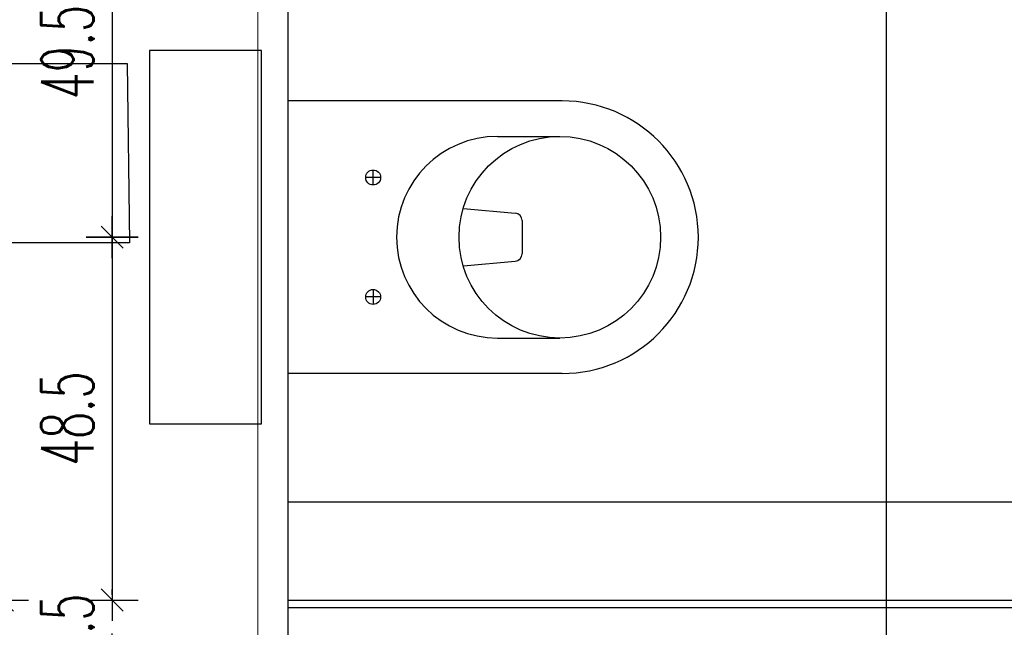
# Model space of a CAD drawing. Header units: centimetres. Extents: x -15121 to 30567, y -60641 to 0.
# Tile 132 of 256: x 6026 to 6157, y -24979 to -24898. Entities that reach past the tile are written whole.
import ezdxf

# ---------------------------------------------------------------- set-up
doc = ezdxf.new("R2010")
doc.units = ezdxf.units.CM
doc.header["$LTSCALE"] = 60
for name, color, linetype in [('AIKA podłoga wc pod meble', 8, 'Continuous'), ('AIKA sanitariaty', 7, 'Continuous'), ('AIKA widoki wymiarowanie', 7, 'Continuous'), ('AIKA widokowe', 7, 'Continuous'), ('AIKA ŚCIANA', 8, 'Continuous')]:
    doc.layers.add(name, color=color, linetype=linetype)
doc.layers.add('opisy', color=1, linetype='Continuous', lineweight=15)
doc.styles.add('wymiar', font='txt.shx', dxfattribs={"width": 0.6})
doc.dimstyles.new('Dwudziestka', dxfattribs={"dimtxt": 7, "dimasz": 0.7, "dimexe": 5, "dimexo": 0, "dimgap": 2.5, "dimtad": 1, "dimtoh": 1, "dimdec": 3, "dimrnd": 0.5, "dimdsep": 46, "dimtxsty": 'wymiar', "dimblk": 'znacznik', "dimcen": 0, "dimdle": 5, "dimse1": 1, "dimse2": 1, "dimclrd": 256, "dimclre": 256, "dimclrt": 256, "dimadec": 0, "dimazin": 0, "dimtfac": 0.4, "dimtdec": 3, "dimtix": 1, "dimtofl": 0, "dimtmove": 2, "dimatfit": 3, "dimldrblk": 'znacznik', "dimfxl": 1, "dimtolj": 1, "dimarcsym": 0})

# ---------------------------------------------------------------- blocks, each defined once
blk = doc.blocks.new('toaleta top')
at = {"layer": 'AIKA sanitariaty'}
for p, q in [((-18.25, 39.75), (-18.25, 3)), ((18.25, 39.75), (18.25, 3)), ((-13.5, 31.08), (-13.5, 39.45)), ((13.5, 31.08), (13.5, 39.45)), ((-2.22, 34.39), (2.22, 34.39)), ((-3.85, 26.52), (-3.22, 33.48)), ((3.85, 26.52), (3.22, 33.48)), ((-8, 15.44), (-8, 13.44)), ((8, 15.44), (8, 13.44)), ((-7, 14.44), (-9, 14.44)), ((7, 14.44), (9, 14.44)), ((-18.25, 3), (18.25, 3)), ((25, -0.5), (-25, -0.5)), ((-25, -0.5), (-25, -15.5)), ((25, -15.5), (25, -0.5)), ((-25, -15.5), (25, -15.5))]:
    blk.add_line(p, q, dxfattribs=at)
for centre, radius in [((0, 39.45), 13.5), ((-8, 14.44), 1), ((8, 14.44), 1)]:
    blk.add_circle(centre, radius, dxfattribs=at)
for centre, radius, start, end in [((0, 39.75), 18.25, 0, 180), ((-2.22, 33.39), 1, 90, 174.822), ((2.22, 33.39), 1, 5.178, 90), ((0, 31.08), 13.5, 180, 0)]:
    blk.add_arc(centre, radius, start, end, dxfattribs=at)
blk = doc.blocks.new('sl parawan')
at = {"layer": 'AIKA widokowe'}
for p, q in [((57.5, -101.15), (-52.65, -101.15)), ((57.5, -102.15), (-58.15, -102.15))]:
    blk.add_line(p, q, dxfattribs=at)
blk = doc.blocks.new('znacznik')
at = {"color": 0}
for points in [[(0, -5), (0, 5)], [(-4, 0), (4, 0)]]:
    blk.add_lwpolyline(points, dxfattribs=at)
at = {"color": 1}
blk.add_lwpolyline([(-2.12, -2.12), (2.12, 2.12)], dxfattribs=at)
blk = doc.blocks.new('*D6157')
at = {"layer": 'AIKA widoki wymiarowanie', "lineweight": -2}
blk.add_line((6037.95, -24877.88), (6037.95, -24926.04), dxfattribs=at)
at = {"layer": 'Defpoints', "color": 0}
for p in [(6071.2, -24877.18), (6037.95, -24926.74), (6076.05, -24926.74)]:
    blk.add_point(p, dxfattribs=at)
at = {"layer": 'AIKA widoki wymiarowanie', "linetype": 'ByBlock', "lineweight": -2, "xscale": 0.7, "yscale": 0.7, "zscale": 0.7}
for p, rotation in [((6037.95, -24877.18), 90), ((6037.95, -24926.74), 270)]:
    blk.add_blockref('znacznik', p, dxfattribs=dict(at, rotation=rotation))
at = {"layer": 'AIKA widoki wymiarowanie', "insert": (6031.95, -24901.96), "char_height": 7, "attachment_point": 5, "rotation": 90, "style": 'wymiar'}
blk.add_mtext('\\A1;49.5', dxfattribs=at)
blk = doc.blocks.new('*D6158')
at = {"layer": 'AIKA widoki wymiarowanie', "lineweight": -2}
blk.add_line((6037.95, -24927.44), (6037.95, -24974.63), dxfattribs=at)
at = {"layer": 'Defpoints', "color": 0}
for p in [(6076.05, -24926.74), (6037.95, -24975.33), (6071.2, -24975.33)]:
    blk.add_point(p, dxfattribs=at)
at = {"layer": 'AIKA widoki wymiarowanie', "linetype": 'ByBlock', "lineweight": -2, "xscale": 0.7, "yscale": 0.7, "zscale": 0.7}
for p, rotation in [((6037.95, -24926.74), 90), ((6037.95, -24975.33), 270)]:
    blk.add_blockref('znacznik', p, dxfattribs=dict(at, rotation=rotation))
at = {"layer": 'AIKA widoki wymiarowanie', "insert": (6031.95, -24951.04), "char_height": 7, "attachment_point": 5, "rotation": 90, "style": 'wymiar'}
blk.add_mtext('\\A1;48.5', dxfattribs=at)
blk = doc.blocks.new('*D6159')
at = {"layer": 'AIKA widoki wymiarowanie', "lineweight": -2}
for p, q in [((6037.95, -24974.63), (6037.95, -24973.93)), ((6037.95, -24983.33), (6037.95, -24984.03))]:
    blk.add_line(p, q, dxfattribs=at)
at = {"layer": 'Defpoints', "color": 0}
for p in [(6071.2, -24975.33), (6037.95, -24982.63), (6071.2, -24982.63)]:
    blk.add_point(p, dxfattribs=at)
at = {"layer": 'AIKA widoki wymiarowanie', "linetype": 'ByBlock', "lineweight": -2, "xscale": 0.7, "yscale": 0.7, "zscale": 0.7}
for p, rotation in [((6037.95, -24975.33), 270), ((6037.95, -24982.63), 90)]:
    blk.add_blockref('znacznik', p, dxfattribs=dict(at, rotation=rotation))
at = {"layer": 'AIKA widoki wymiarowanie', "insert": (6031.95, -24978.98), "char_height": 7, "attachment_point": 5, "rotation": 90, "style": 'wymiar'}
blk.add_mtext('\\A1;7.5', dxfattribs=at)
blk = doc.blocks.new('*D5945')
at = {"layer": 'AIKA widoki wymiarowanie', "lineweight": -2}
blk.add_line((6023.25, -24877.88), (6023.25, -24974.63), dxfattribs=at)
at = {"layer": 'Defpoints', "color": 0}
for p in [(6071.2, -24877.18), (6023.25, -24975.33), (6071.2, -24975.33)]:
    blk.add_point(p, dxfattribs=at)
at = {"layer": 'AIKA widoki wymiarowanie', "linetype": 'ByBlock', "lineweight": -2, "xscale": 0.7, "yscale": 0.7, "zscale": 0.7}
for p, rotation in [((6023.25, -24877.18), 90), ((6023.25, -24975.33), 270)]:
    blk.add_blockref('znacznik', p, dxfattribs=dict(at, rotation=rotation))
at = {"layer": 'AIKA widoki wymiarowanie', "insert": (6017.25, -24926.25), "char_height": 7, "attachment_point": 5, "rotation": 90, "style": 'wymiar'}
blk.add_mtext('\\A1;98', dxfattribs=at)
blk = doc.blocks.new('*D5946')
at = {"layer": 'AIKA widoki wymiarowanie', "lineweight": -2}
for p, q in [((6023.25, -24974.63), (6023.25, -24973.93)), ((6023.25, -24983.33), (6023.25, -24984.03))]:
    blk.add_line(p, q, dxfattribs=at)
at = {"layer": 'Defpoints', "color": 0}
for p in [(6071.2, -24975.33), (6023.25, -24982.63), (6071.2, -24982.63)]:
    blk.add_point(p, dxfattribs=at)
at = {"layer": 'AIKA widoki wymiarowanie', "linetype": 'ByBlock', "lineweight": -2, "xscale": 0.7, "yscale": 0.7, "zscale": 0.7}
for p, rotation in [((6023.25, -24975.33), 270), ((6023.25, -24982.63), 90)]:
    blk.add_blockref('znacznik', p, dxfattribs=dict(at, rotation=rotation))
at = {"layer": 'AIKA widoki wymiarowanie', "insert": (6017.25, -24978.98), "char_height": 7, "attachment_point": 5, "rotation": 90, "style": 'wymiar'}
blk.add_mtext('\\A1;7.5', dxfattribs=at)
blk = doc.blocks.new('*D6166')
at = {"layer": 'AIKA widoki wymiarowanie', "lineweight": -2, "transparency": 16777216}
blk.add_line((6003.58, -25084.78), (6003.58, -24662.19), dxfattribs=at)
at = {"layer": 'Defpoints', "color": 0, "transparency": 16777216}
for p in [(6003.58, -24661.49), (6061.46, -24661.49), (6064.1, -25085.48)]:
    blk.add_point(p, dxfattribs=at)
at = {"layer": 'AIKA widoki wymiarowanie', "lineweight": -2, "transparency": 16777216, "xscale": 0.7, "yscale": 0.7, "zscale": 0.7}
for p, rotation in [((6003.58, -24661.49), 90), ((6003.58, -25085.48), 270)]:
    blk.add_blockref('znacznik', p, dxfattribs=dict(at, rotation=rotation))
at = {"layer": 'AIKA widoki wymiarowanie', "transparency": 16777216, "insert": (5997.58, -24873.49), "char_height": 7, "attachment_point": 5, "rotation": 90, "style": 'wymiar'}
blk.add_mtext('\\A1;424', dxfattribs=at)

msp = doc.modelspace()

# ---------------------------------------------------------------- linework, layer by layer
at = {"layer": 'AIKA podłoga wc pod meble'}
for p, q in [((6141.6623, -25085.4802), (6141.6623, -24661.4802)), ((6141.6623, -25085.4802), (6141.6623, -24661.4802)), ((6506.4623, -24962.2356), (6061.4623, -24962.2356)), ((6506.4623, -24962.2356), (6061.4623, -24962.2356))]:
    msp.add_line(p, q, dxfattribs=at)
msp.add_lwpolyline([(6471.9623, -24641.4802), (6471.9623, -24661.4802), (6386.9623, -24661.4802), (6386.9623, -24672.9802), (6368.9623, -24672.9802), (6368.9623, -24661.4802), (6061.4623, -24661.4802), (6061.4623, -25085.4802), (6506.4623, -25085.4802), (6506.4623, -24930.4802), (6350.4623, -24930.4802), (6350.4623, -24864.3728), (6368.9623, -24864.3728), (6368.9623, -24762.9802), (6386.9623, -24762.9802), (6386.9623, -24900.4802), (6668.9623, -24900.4802), (6668.9623, -24661.4802), (6572.9623, -24661.4802), (6572.9623, -24641.4802)], close=True, dxfattribs=at)
msp.add_lwpolyline([(6471.9623, -24641.4802), (6471.9623, -24661.4802), (6386.9623, -24661.4802), (6386.9623, -24672.9802), (6368.9623, -24672.9802), (6368.9623, -24661.4802), (6061.4623, -24661.4802), (6061.4623, -25085.4802), (6506.4623, -25085.4802), (6506.4623, -24930.4802), (6350.4623, -24930.4802), (6350.4623, -24864.3728), (6368.9623, -24864.3728), (6368.9623, -24762.9802), (6386.9623, -24762.9802), (6386.9623, -24900.4802), (6668.9623, -24900.4802), (6668.9623, -24661.4802), (6572.9623, -24661.4802), (6572.9623, -24641.4802)], close=True, dxfattribs=at)
at = {"layer": 'AIKA ŚCIANA'}
for p, q in [((6015.2457, -24903.4802), (6039.9623, -24903.4802)), ((6039.9623, -24903.4802), (6040.2457, -24927.4802)), ((6040.2457, -24927.4802), (6015.2457, -24927.4802))]:
    msp.add_line(p, q, dxfattribs=at)
at = {"layer": 'opisy', "color": 8}
msp.add_line((6057.4623, -25088.5142), (6057.4623, -24658.4802), dxfattribs=at)

# ---------------------------------------------------------------- block references
at = {"layer": 'AIKA sanitariaty', "color": 8, "rotation": 270}
msp.add_blockref('toaleta top', (6058.4623, -24926.7412), dxfattribs=at)
at = {"layer": 'AIKA widokowe', "color": 8, "xscale": -1}
msp.add_blockref('sl parawan', (6118.9623, -24874.1792), dxfattribs=at)

# ---------------------------------------------------------------- dimensions: what is measured, and where the dimension line sits
at = {"layer": 'AIKA widoki wymiarowanie'}
for base, p1, p2, picture, middle in [((6003.5798, -24661.4899), (6064.0975, -25085.4802), (6061.4623, -24661.4899), '*D6166', (5997.5798, -24873.4851)), ((6023.2534, -24975.3292), (6071.2023, -24877.1792), (6071.2023, -24975.3292), '*D5945', (6017.2534, -24926.2542)), ((6037.954, -24926.7412), (6071.2023, -24877.1792), (6076.0465, -24926.7412), '*D6157', (6031.954, -24901.9602)), ((6037.954, -24975.3292), (6076.0465, -24926.7412), (6071.2023, -24975.3292), '*D6158', (6031.954, -24951.0352)), ((6023.2534, -24982.6292), (6071.2023, -24975.3292), (6071.2023, -24982.6292), '*D5946', (6017.2534, -24978.9792)), ((6037.954, -24982.6292), (6071.2023, -24975.3292), (6071.2023, -24982.6292), '*D6159', (6031.954, -24978.9792))]:
    dim = msp.add_linear_dim(base=base, p1=p1, p2=p2, angle=90, dimstyle='Dwudziestka', dxfattribs=at)
    dim.commit()
    dim.dimension.update_dxf_attribs({"geometry": picture, "text_midpoint": middle})

doc.saveas('drawing.dxf')
